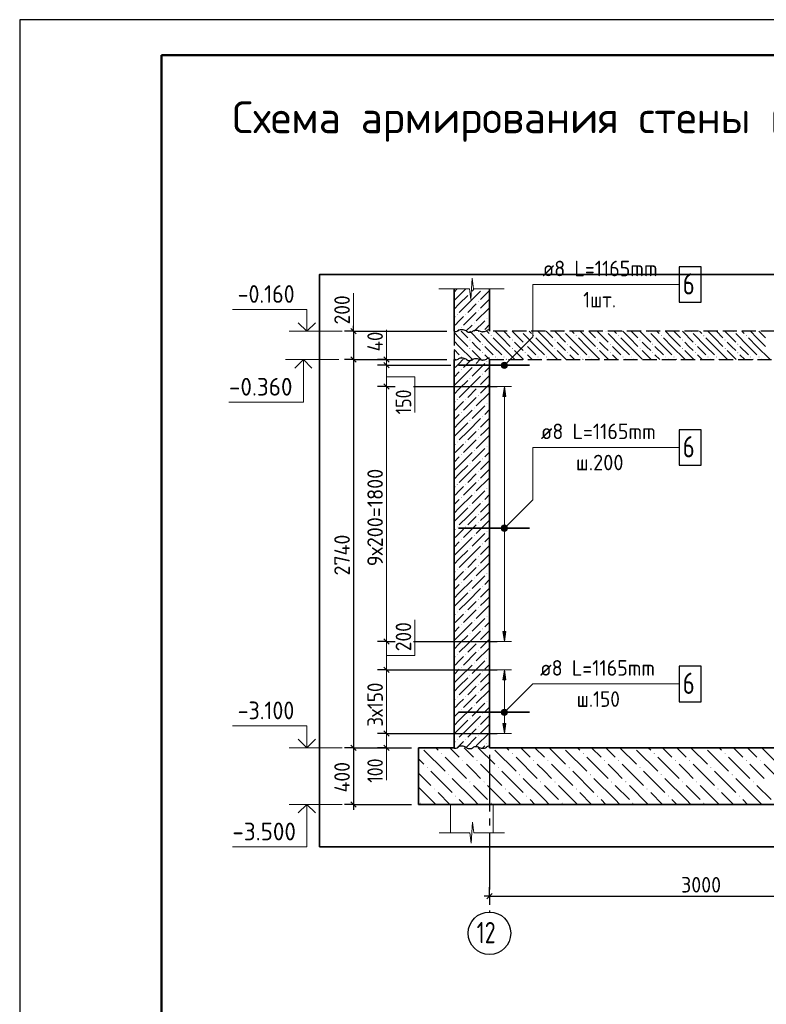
# Model space of a CAD drawing. Header units: millimetres. Extents: x 0 to 42000, y 0 to 29700.
# Tile 2 of 9: x 0 to 10533, y 15797 to 29700. Entities that reach past the tile are written whole.
import ezdxf

# ---------------------------------------------------------------- set-up
doc = ezdxf.new("R2010")
doc.units = ezdxf.units.MM
doc.linetypes.add('______2', pattern=[270, 200, -70])
doc.linetypes.add('______5', pattern=[1100, 800, -100, 100, -100])
for name, color, linetype, lineweight in [('Standard', 7, 'Continuous', 25), ('Высотные отметки', 7, 'Continuous', 25), ('ЖБ Перекрытие верхний уровень', 7, '______2', 25), ('ЖБ Пилон', 7, 'Continuous', 35), ('ЖБ Плита Фундамента верхний уровень', 7, 'Continuous', 35), ('ЖБ Стена верхний уровень', 7, 'Continuous', 35), ('Заголовок чертежа', 7, 'Continuous', 25), ('Позиционная метка линия выноска', 7, 'Continuous', 13), ('Примечания', 7, 'Continuous', 13), ('Стена обрамление П-обр.', 7, 'Continuous', 35)]:
    doc.layers.add(name, color=color, linetype=linetype, lineweight=lineweight)
doc.layers.add('Оси', color=7, linetype='______5')
doc.layers.add('Размерная выноска', color=7, linetype='Continuous')
doc.styles.add('ISOCPEUR', font='txt')

msp = doc.modelspace()

# ---------------------------------------------------------------- hatches: boundary and pattern name
at = {"layer": 'ЖБ Перекрытие верхний уровень', "linetype": 'Continuous', "lineweight": 18, "transparency": 33554687}
for points in [[(6345, 25177), (6352, 25184), (6358, 25177), (6352, 25171)], [(6465, 25297), (6468, 25300), (6475, 25300), (6478, 25297), (6472, 25291)], [(6645, 25237), (6652, 25244), (6658, 25237), (6652, 25231)], [(6945, 25177), (6952, 25184), (6958, 25177), (6952, 25171)], [(7065, 25297), (7068, 25300), (7075, 25300), (7078, 25297), (7072, 25291)], [(7245, 25237), (7252, 25244), (7258, 25237), (7252, 25231)], [(7545, 25177), (7552, 25184), (7558, 25177), (7552, 25171)], [(7665, 25297), (7668, 25300), (7675, 25300), (7678, 25297), (7672, 25291)], [(7845, 25237), (7852, 25244), (7858, 25237), (7852, 25231)], [(8145, 25177), (8152, 25184), (8158, 25177), (8152, 25171)], [(8265, 25297), (8268, 25300), (8275, 25300), (8278, 25297), (8272, 25291)], [(8445, 25237), (8452, 25244), (8458, 25237), (8452, 25231)], [(8745, 25177), (8752, 25184), (8758, 25177), (8752, 25171)], [(8865, 25297), (8868, 25300), (8875, 25300), (8878, 25297), (8872, 25291)], [(9045, 25237), (9052, 25244), (9058, 25237), (9052, 25231)], [(9345, 25177), (9352, 25184), (9358, 25177), (9352, 25171)], [(9465, 25297), (9468, 25300), (9475, 25300), (9478, 25297), (9472, 25291)], [(9645, 25237), (9652, 25244), (9658, 25237), (9652, 25231)], [(9945, 25177), (9952, 25184), (9958, 25177), (9952, 25171)], [(10065, 25297), (10068, 25300), (10075, 25300), (10078, 25297), (10072, 25291)], [(10245, 25237), (10252, 25244), (10258, 25237), (10252, 25231)], [(6345, 25057), (6352, 25064), (6358, 25057), (6352, 25051)], [(6525, 25117), (6532, 25124), (6538, 25117), (6532, 25111)], [(6945, 25057), (6952, 25064), (6958, 25057), (6952, 25051)], [(7125, 25117), (7132, 25124), (7138, 25117), (7132, 25111)], [(7545, 25057), (7552, 25064), (7558, 25057), (7552, 25051)], [(7725, 25117), (7732, 25124), (7738, 25117), (7732, 25111)], [(8145, 25057), (8152, 25064), (8158, 25057), (8152, 25051)], [(8325, 25117), (8332, 25124), (8338, 25117), (8332, 25111)], [(8745, 25057), (8752, 25064), (8758, 25057), (8752, 25051)], [(8925, 25117), (8932, 25124), (8938, 25117), (8932, 25111)], [(9345, 25057), (9352, 25064), (9358, 25057), (9352, 25051)], [(9525, 25117), (9532, 25124), (9538, 25117), (9532, 25111)], [(9945, 25057), (9952, 25064), (9958, 25057), (9952, 25051)], [(10125, 25117), (10132, 25124), (10138, 25117), (10132, 25111)], [(6225, 24937), (6232, 24944), (6238, 24937), (6232, 24931)], [(6525, 24997), (6532, 25004), (6538, 24997), (6532, 24991)], [(6705, 24937), (6712, 24944), (6718, 24937), (6712, 24931)], [(6825, 24937), (6832, 24944), (6838, 24937), (6832, 24931)], [(7125, 24997), (7132, 25004), (7138, 24997), (7132, 24991)], [(7305, 24937), (7312, 24944), (7318, 24937), (7312, 24931)], [(7425, 24937), (7432, 24944), (7438, 24937), (7432, 24931)], [(7725, 24997), (7732, 25004), (7738, 24997), (7732, 24991)], [(7905, 24937), (7912, 24944), (7918, 24937), (7912, 24931)], [(8025, 24937), (8032, 24944), (8038, 24937), (8032, 24931)], [(8325, 24997), (8332, 25004), (8338, 24997), (8332, 24991)], [(8505, 24937), (8512, 24944), (8518, 24937), (8512, 24931)], [(8625, 24937), (8632, 24944), (8638, 24937), (8632, 24931)], [(8925, 24997), (8932, 25004), (8938, 24997), (8932, 24991)], [(9105, 24937), (9112, 24944), (9118, 24937), (9112, 24931)], [(9225, 24937), (9232, 24944), (9238, 24937), (9232, 24931)], [(9525, 24997), (9532, 25004), (9538, 24997), (9532, 24991)], [(9705, 24937), (9712, 24944), (9718, 24937), (9712, 24931)], [(9825, 24937), (9832, 24944), (9838, 24937), (9832, 24931)], [(10125, 24997), (10132, 25004), (10138, 24997), (10132, 24991)], [(10305, 24937), (10312, 24944), (10318, 24937), (10312, 24931)], [(10425, 24937), (10432, 24944), (10438, 24937), (10432, 24931)]]:
    msp.add_hatch(color=7, dxfattribs=at).paths.add_polyline_path(points, flags=16)
at = {"layer": 'ЖБ Пилон', "linetype": 'Continuous', "lineweight": 18, "transparency": 33554687}
for points in [[(6527, 25897), (6529, 25900), (6534, 25900), (6537, 25897), (6532, 25892)], [(6347, 25837), (6352, 25842), (6357, 25837), (6352, 25832)], [(6467, 25717), (6472, 25722), (6477, 25717), (6472, 25712)], [(6467, 25597), (6472, 25602), (6477, 25597), (6472, 25592)], [(6167, 25537), (6172, 25542), (6177, 25537), (6172, 25532)], [(6287, 25537), (6292, 25542), (6297, 25537), (6292, 25532)], [(6587, 25477), (6592, 25482), (6597, 25477), (6592, 25472)], [(6227, 25357), (6232, 25362), (6237, 25357), (6232, 25352)], [(6407, 25417), (6412, 25422), (6417, 25417), (6412, 25412)], [(6529, 25300), (6532, 25302), (6534, 25300)]]:
    msp.add_hatch(color=7, dxfattribs=at).paths.add_polyline_path(points, flags=16)
at = {"layer": 'ЖБ Плита Фундамента верхний уровень', "linetype": 'Continuous', "lineweight": 18, "transparency": 33554687}
for points in [[(5945, 19337), (5952, 19344), (5958, 19337), (5952, 19331)], [(6945, 19337), (6952, 19344), (6958, 19337), (6952, 19331)], [(7945, 19337), (7952, 19344), (7958, 19337), (7952, 19331)], [(8945, 19337), (8952, 19344), (8958, 19337), (8952, 19331)], [(9945, 19337), (9952, 19344), (9958, 19337), (9952, 19331)], [(6245, 19237), (6252, 19244), (6258, 19237), (6252, 19231)], [(6445, 19237), (6452, 19244), (6458, 19237), (6452, 19231)], [(7245, 19237), (7252, 19244), (7258, 19237), (7252, 19231)], [(7445, 19237), (7452, 19244), (7458, 19237), (7452, 19231)], [(8245, 19237), (8252, 19244), (8258, 19237), (8252, 19231)], [(8445, 19237), (8452, 19244), (8458, 19237), (8452, 19231)], [(9245, 19237), (9252, 19244), (9258, 19237), (9252, 19231)], [(9445, 19237), (9452, 19244), (9458, 19237), (9452, 19231)], [(10245, 19237), (10252, 19244), (10258, 19237), (10252, 19231)], [(10445, 19237), (10452, 19244), (10458, 19237), (10452, 19231)], [(5745, 19137), (5752, 19144), (5758, 19137), (5752, 19131)], [(6745, 19137), (6752, 19144), (6758, 19137), (6752, 19131)], [(7745, 19137), (7752, 19144), (7758, 19137), (7752, 19131)], [(8745, 19137), (8752, 19144), (8758, 19137), (8752, 19131)], [(9745, 19137), (9752, 19144), (9758, 19137), (9752, 19131)], [(6045, 19037), (6052, 19044), (6058, 19037), (6052, 19031)], [(6345, 18937), (6352, 18944), (6358, 18937), (6352, 18931)], [(6545, 18937), (6552, 18944), (6558, 18937), (6552, 18931)], [(7045, 19037), (7052, 19044), (7058, 19037), (7052, 19031)], [(7345, 18937), (7352, 18944), (7358, 18937), (7352, 18931)], [(7545, 18937), (7552, 18944), (7558, 18937), (7552, 18931)], [(8045, 19037), (8052, 19044), (8058, 19037), (8052, 19031)], [(8345, 18937), (8352, 18944), (8358, 18937), (8352, 18931)], [(8545, 18937), (8552, 18944), (8558, 18937), (8552, 18931)], [(9045, 19037), (9052, 19044), (9058, 19037), (9052, 19031)], [(9345, 18937), (9352, 18944), (9358, 18937), (9352, 18931)], [(9545, 18937), (9552, 18944), (9558, 18937), (9552, 18931)], [(10045, 19037), (10052, 19044), (10058, 19037), (10052, 19031)], [(10345, 18937), (10352, 18944), (10358, 18937), (10352, 18931)], [(5845, 18837), (5852, 18844), (5858, 18837), (5852, 18831)], [(6845, 18837), (6852, 18844), (6858, 18837), (6852, 18831)], [(7845, 18837), (7852, 18844), (7858, 18837), (7852, 18831)], [(8845, 18837), (8852, 18844), (8858, 18837), (8852, 18831)], [(9845, 18837), (9852, 18844), (9858, 18837), (9852, 18831)], [(5645, 18637), (5652, 18644), (5658, 18637), (5652, 18631)], [(6145, 18737), (6152, 18744), (6158, 18737), (6152, 18731)], [(6645, 18637), (6652, 18644), (6658, 18637), (6652, 18631)], [(7145, 18737), (7152, 18744), (7158, 18737), (7152, 18731)], [(7645, 18637), (7652, 18644), (7658, 18637), (7652, 18631)], [(8145, 18737), (8152, 18744), (8158, 18737), (8152, 18731)], [(8645, 18637), (8652, 18644), (8658, 18637), (8652, 18631)], [(9145, 18737), (9152, 18744), (9158, 18737), (9152, 18731)], [(9645, 18637), (9652, 18644), (9658, 18637), (9652, 18631)], [(10145, 18737), (10152, 18744), (10158, 18737), (10152, 18731)]]:
    msp.add_hatch(color=7, dxfattribs=at).paths.add_polyline_path(points, flags=16)
at = {"layer": 'ЖБ Стена верхний уровень', "linetype": 'Continuous', "lineweight": 18, "transparency": 33554687}
for points in [[(6227, 24757), (6232, 24762), (6237, 24757), (6232, 24752)], [(6407, 24817), (6412, 24822), (6417, 24817), (6412, 24812)], [(6587, 24877), (6592, 24882), (6597, 24877), (6592, 24872)], [(6347, 24637), (6352, 24642), (6357, 24637), (6352, 24632)], [(6527, 24697), (6532, 24702), (6537, 24697), (6532, 24692)], [(6467, 24517), (6472, 24522), (6477, 24517), (6472, 24512)], [(6167, 24337), (6172, 24342), (6177, 24337), (6172, 24332)], [(6287, 24337), (6292, 24342), (6297, 24337), (6292, 24332)], [(6467, 24397), (6472, 24402), (6477, 24397), (6472, 24392)], [(6407, 24217), (6412, 24222), (6417, 24217), (6412, 24212)], [(6587, 24277), (6592, 24282), (6597, 24277), (6592, 24272)], [(6227, 24157), (6232, 24162), (6237, 24157), (6232, 24152)], [(6527, 24097), (6532, 24102), (6537, 24097), (6532, 24092)], [(6347, 24037), (6352, 24042), (6357, 24037), (6352, 24032)], [(6467, 23917), (6472, 23922), (6477, 23917), (6472, 23912)], [(6467, 23797), (6472, 23802), (6477, 23797), (6472, 23792)], [(6167, 23737), (6172, 23742), (6177, 23737), (6172, 23732)], [(6287, 23737), (6292, 23742), (6297, 23737), (6292, 23732)], [(6587, 23677), (6592, 23682), (6597, 23677), (6592, 23672)], [(6227, 23557), (6232, 23562), (6237, 23557), (6232, 23552)], [(6407, 23617), (6412, 23622), (6417, 23617), (6412, 23612)], [(6527, 23497), (6532, 23502), (6537, 23497), (6532, 23492)], [(6347, 23437), (6352, 23442), (6357, 23437), (6352, 23432)], [(6467, 23317), (6472, 23322), (6477, 23317), (6472, 23312)], [(6167, 23137), (6172, 23142), (6177, 23137), (6172, 23132)], [(6287, 23137), (6292, 23142), (6297, 23137), (6292, 23132)], [(6467, 23197), (6472, 23202), (6477, 23197), (6472, 23192)], [(6587, 23077), (6592, 23082), (6597, 23077), (6592, 23072)], [(6227, 22957), (6232, 22962), (6237, 22957), (6232, 22952)], [(6407, 23017), (6412, 23022), (6417, 23017), (6412, 23012)], [(6347, 22837), (6352, 22842), (6357, 22837), (6352, 22832)], [(6527, 22897), (6532, 22902), (6537, 22897), (6532, 22892)], [(6467, 22717), (6472, 22722), (6477, 22717), (6472, 22712)], [(6167, 22537), (6172, 22542), (6177, 22537), (6172, 22532)], [(6287, 22537), (6292, 22542), (6297, 22537), (6292, 22532)], [(6467, 22597), (6472, 22602), (6477, 22597), (6472, 22592)], [(6407, 22417), (6412, 22422), (6417, 22417), (6412, 22412)], [(6587, 22477), (6592, 22482), (6597, 22477), (6592, 22472)], [(6227, 22357), (6232, 22362), (6237, 22357), (6232, 22352)], [(6527, 22297), (6532, 22302), (6537, 22297), (6532, 22292)], [(6347, 22237), (6352, 22242), (6357, 22237), (6352, 22232)], [(6467, 22117), (6472, 22122), (6477, 22117), (6472, 22112)], [(6467, 21997), (6472, 22002), (6477, 21997), (6472, 21992)], [(6167, 21937), (6172, 21942), (6177, 21937), (6172, 21932)], [(6287, 21937), (6292, 21942), (6297, 21937), (6292, 21932)], [(6587, 21877), (6592, 21882), (6597, 21877), (6592, 21872)], [(6227, 21757), (6232, 21762), (6237, 21757), (6232, 21752)], [(6407, 21817), (6412, 21822), (6417, 21817), (6412, 21812)], [(6527, 21697), (6532, 21702), (6537, 21697), (6532, 21692)], [(6347, 21637), (6352, 21642), (6357, 21637), (6352, 21632)], [(6467, 21517), (6472, 21522), (6477, 21517), (6472, 21512)], [(6167, 21337), (6172, 21342), (6177, 21337), (6172, 21332)], [(6287, 21337), (6292, 21342), (6297, 21337), (6292, 21332)], [(6467, 21397), (6472, 21402), (6477, 21397), (6472, 21392)], [(6587, 21277), (6592, 21282), (6597, 21277), (6592, 21272)], [(6227, 21157), (6232, 21162), (6237, 21157), (6232, 21152)], [(6407, 21217), (6412, 21222), (6417, 21217), (6412, 21212)], [(6347, 21037), (6352, 21042), (6357, 21037), (6352, 21032)], [(6527, 21097), (6532, 21102), (6537, 21097), (6532, 21092)], [(6467, 20917), (6472, 20922), (6477, 20917), (6472, 20912)], [(6167, 20737), (6172, 20742), (6177, 20737), (6172, 20732)], [(6287, 20737), (6292, 20742), (6297, 20737), (6292, 20732)], [(6467, 20797), (6472, 20802), (6477, 20797), (6472, 20792)], [(6407, 20617), (6412, 20622), (6417, 20617), (6412, 20612)], [(6587, 20677), (6592, 20682), (6597, 20677), (6592, 20672)], [(6227, 20557), (6232, 20562), (6237, 20557), (6232, 20552)], [(6347, 20437), (6352, 20442), (6357, 20437), (6352, 20432)], [(6527, 20497), (6532, 20502), (6537, 20497), (6532, 20492)], [(6467, 20317), (6472, 20322), (6477, 20317), (6472, 20312)], [(6467, 20197), (6472, 20202), (6477, 20197), (6472, 20192)], [(6167, 20137), (6172, 20142), (6177, 20137), (6172, 20132)], [(6287, 20137), (6292, 20142), (6297, 20137), (6292, 20132)], [(6407, 20017), (6412, 20022), (6417, 20017), (6412, 20012)], [(6587, 20077), (6592, 20082), (6597, 20077), (6592, 20072)], [(6227, 19957), (6232, 19962), (6237, 19957), (6232, 19952)], [(6527, 19897), (6532, 19902), (6537, 19897), (6532, 19892)], [(6347, 19837), (6352, 19842), (6357, 19837), (6352, 19832)], [(6467, 19717), (6472, 19722), (6477, 19717), (6472, 19712)], [(6167, 19537), (6172, 19542), (6177, 19537), (6172, 19532)], [(6287, 19537), (6292, 19542), (6297, 19537), (6292, 19532)], [(6467, 19597), (6472, 19602), (6477, 19597), (6472, 19592)], [(6587, 19477), (6592, 19482), (6597, 19477), (6592, 19472)], [(6409, 19420), (6412, 19422), (6414, 19420)]]:
    msp.add_hatch(color=7, dxfattribs=at).paths.add_polyline_path(points, flags=16)
at = {"layer": 'Позиционная метка линия выноска', "linetype": 'Continuous', "lineweight": 13, "transparency": 33554687}
for points in [[(6870, 24788), (6806, 24852), (6795, 24831)], [(6870, 24788), (6795, 24831), (6850, 24777)], [(6850, 24777), (6795, 24831), (6795, 24809)], [(6850, 24777), (6795, 24809), (6827, 24777)], [(6827, 24777), (6795, 24809), (6806, 24788)], [(6882, 24809), (6827, 24863), (6806, 24852)], [(6882, 24809), (6806, 24852), (6870, 24788)], [(6882, 24831), (6850, 24863), (6827, 24863)], [(6882, 24831), (6827, 24863), (6882, 24809)], [(6850, 24863), (6882, 24831), (6870, 24852)], [(6870, 22488), (6806, 22552), (6795, 22531)], [(6870, 22488), (6795, 22531), (6850, 22477)], [(6850, 22477), (6795, 22531), (6795, 22509)], [(6882, 22509), (6827, 22563), (6806, 22552)], [(6882, 22509), (6806, 22552), (6870, 22488)], [(6882, 22531), (6850, 22563), (6827, 22563)], [(6882, 22531), (6827, 22563), (6882, 22509)], [(6850, 22563), (6882, 22531), (6870, 22552)], [(6850, 22477), (6795, 22509), (6827, 22477)], [(6827, 22477), (6795, 22509), (6806, 22488)], [(6870, 19888), (6806, 19952), (6795, 19931)], [(6870, 19888), (6795, 19931), (6850, 19877)], [(6850, 19877), (6795, 19931), (6795, 19909)], [(6850, 19877), (6795, 19909), (6827, 19877)], [(6827, 19877), (6795, 19909), (6806, 19888)], [(6882, 19909), (6827, 19963), (6806, 19952)], [(6882, 19909), (6806, 19952), (6870, 19888)], [(6882, 19931), (6850, 19963), (6827, 19963)], [(6882, 19931), (6827, 19963), (6882, 19909)], [(6850, 19963), (6882, 19931), (6870, 19952)]]:
    msp.add_hatch(color=7, dxfattribs=at).paths.add_polyline_path(points)
at = {"layer": 'Стена обрамление П-обр.', "linetype": 'Continuous', "lineweight": 13, "transparency": 33554687}
for points in [[(6858, 24380), (6838, 24520), (6818, 24380)], [(6858, 20380), (6838, 20520), (6818, 20380)]]:
    msp.add_hatch(color=7, dxfattribs=at).paths.add_polyline_path(points)
for points in [[(6858, 21060), (6838, 20920), (6818, 21060)], [(6858, 19760), (6838, 19620), (6818, 19760)]]:
    msp.add_hatch(color=7, dxfattribs=at).paths.add_polyline_path(points, flags=16)

# ---------------------------------------------------------------- linework, layer by layer
at = {"layer": 'Standard', "color": 7, "linetype": 'Continuous', "lineweight": 25, "transparency": 33554687}
for p, q in [((2000, 29200), (2000, 1058)), ((4670, 25338), (4745, 25263)), ((4670, 24938), (4745, 24863)), ((5137, 24938), (5212, 24863)), ((5137, 24858), (5212, 24782)), ((5137, 24558), (5212, 24482)), ((5137, 20958), (5212, 20882)), ((5137, 20558), (5212, 20482)), ((5137, 19658), (5212, 19582)), ((4670, 19458), (4745, 19382)), ((5137, 19458), (5212, 19382)), ((4670, 18658), (4745, 18582)), ((6591, 17287), (6666, 17362))]:
    msp.add_line(p, q, dxfattribs=at)
at = {"layer": 'Standard', "color": 7, "linetype": 'Continuous', "lineweight": 13, "transparency": 33554687}
for p, q in [((6366, 25750), (6385, 26050)), ((6385, 26050), (6403, 25900)), ((5915, 25900), (6348, 25900)), ((6348, 25900), (6366, 25750)), ((6403, 25900), (6835, 25900)), ((6835, 25900), (6835, 25900)), ((5174, 24900), (5174, 24975)), ((5174, 24820), (5174, 24520)), ((5174, 20920), (5174, 20520)), ((5174, 20520), (5174, 19620)), ((5174, 19620), (5174, 19420)), ((5174, 19420), (5174, 19345)), ((6371, 18070), (6389, 18370)), ((6389, 18370), (6407, 18220)), ((5920, 18220), (6352, 18220)), ((6352, 18220), (6371, 18070)), ((6407, 18220), (6840, 18220)), ((6840, 18220), (6840, 18220))]:
    msp.add_line(p, q, dxfattribs=at)
at = {"layer": 'Standard', "color": 7, "linetype": 'Continuous', "lineweight": -3, "transparency": 33554687}
for p, q in [((4708, 25300), (4708, 25375)), ((4708, 25300), (4583, 25300)), ((4708, 25300), (4833, 25300)), ((4708, 25300), (6028, 25300)), ((4708, 24900), (4583, 24900)), ((4708, 24900), (4833, 24900)), ((4708, 24900), (6028, 24900)), ((4708, 24900), (4708, 19420)), ((5174, 24900), (5049, 24900)), ((5174, 24900), (5299, 24900)), ((5174, 24820), (5049, 24820)), ((5174, 24820), (5299, 24820)), ((5174, 24520), (5049, 24520)), ((5174, 24520), (5299, 24520)), ((5557, 24520), (6738, 24520)), ((5174, 20920), (5049, 20920)), ((5174, 20920), (5299, 20920)), ((5174, 20920), (5271, 20920)), ((5557, 20920), (6738, 20920)), ((5174, 20520), (5049, 20520)), ((5174, 20520), (5299, 20520)), ((5174, 20520), (6738, 20520)), ((5174, 19620), (5049, 19620)), ((5174, 19620), (5299, 19620)), ((5174, 19620), (6738, 19620)), ((4708, 19420), (4583, 19420)), ((4708, 19420), (4833, 19420)), ((4708, 19420), (5528, 19420)), ((4708, 19420), (4708, 18620)), ((5174, 19420), (5049, 19420)), ((5174, 19420), (5299, 19420)), ((5174, 19420), (5528, 19420)), ((4708, 18620), (4583, 18620)), ((4708, 18620), (4833, 18620)), ((4708, 18620), (5528, 18620)), ((4708, 18620), (4708, 18545)), ((6628, 17325), (6628, 17450)), ((6628, 17325), (6553, 17325)), ((6628, 17325), (6628, 17200)), ((6628, 17325), (6628, 17200)), ((6628, 17325), (12628, 17325))]:
    msp.add_line(p, q, dxfattribs=at)
at = {"layer": 'Standard', "color": 7, "linetype": 'Continuous', "lineweight": 18, "transparency": 33554687}
for p, q in [((6078, 18620), (6078, 18220)), ((6678, 18220), (6678, 18620))]:
    msp.add_line(p, q, dxfattribs=at)
at = {"layer": 'Standard', "color": 7, "linetype": 'Continuous', "lineweight": 25, "transparency": 33554687}
msp.add_lwpolyline([(0, 0), (42000, 0), (42000, 29700), (0, 29700), (0, 0)], close=True, dxfattribs=at)
at = {"layer": 'Standard', "color": 7, "linetype": 'Continuous', "lineweight": 50, "transparency": 33554687}
msp.add_lwpolyline([(2000, 29200), (41500, 29200), (41500, 500), (2000, 500), (2000, 29200)], close=True, dxfattribs=at)
at = {"layer": 'Standard', "color": 7, "linetype": 'Continuous', "lineweight": 13, "transparency": 33554687}
for points in [[(41500, 29200), (2000, 29200), (2000, 6000), (41500, 6000), (41500, 29200)], [(5174, 24900), (5174, 24821), (5174, 24821), (5174, 24820)], [(5174, 24520), (5174, 24495), (5174, 24495), (5174, 20920)]]:
    msp.add_lwpolyline(points, dxfattribs=at)
at = {"layer": 'Standard', "color": 254, "linetype": 'Continuous', "lineweight": 35, "true_color": 0xc4c4ff, "transparency": 33554687}
msp.add_lwpolyline([(4228, 18020), (29168, 18020), (29168, 26100), (4228, 26100), (4228, 18020)], dxfattribs=at)
at = {"layer": 'Standard', "color": 7, "linetype": 'Continuous', "lineweight": -3, "transparency": 33554687}
for points in [[(4708, 25300), (4708, 25292), (4708, 25292), (4708, 24900)], [(5174, 24900), (5195, 24900), (5195, 24900), (6028, 24900)], [(5174, 24820), (5231, 24820), (5231, 24820), (6084, 24820)], [(5174, 24520), (5201, 24520), (5201, 24520), (5271, 24520)]]:
    msp.add_lwpolyline(points, dxfattribs=at)
at = {"layer": 'Высотные отметки', "color": 7, "linetype": 'Continuous', "lineweight": 35, "transparency": 33554687}
for p, q in [((4050, 25300), (3929, 25421)), ((4050, 25300), (3929, 25421)), ((4050, 25300), (4171, 25421)), ((4050, 25300), (4171, 25421)), ((4002, 24900), (3881, 24779)), ((4002, 24900), (3881, 24779)), ((4002, 24900), (4123, 24779)), ((4002, 24900), (4123, 24779)), ((4050, 19420), (3929, 19541)), ((4050, 19420), (3929, 19541)), ((4050, 19420), (4171, 19541)), ((4050, 19420), (4171, 19541)), ((4050, 18620), (3929, 18499)), ((4050, 18620), (3929, 18499)), ((4050, 18620), (4171, 18499)), ((4050, 18620), (4171, 18499))]:
    msp.add_line(p, q, dxfattribs=at)
at = {"layer": 'Высотные отметки', "color": 7, "linetype": 'Continuous', "lineweight": 13, "transparency": 33554687}
for p, q in [((4550, 25300), (3800, 25300)), ((4550, 25300), (3800, 25300)), ((4502, 24900), (3752, 24900)), ((4502, 24900), (3752, 24900)), ((4550, 19420), (3800, 19420)), ((4550, 19420), (3800, 19420)), ((4550, 18620), (3800, 18620)), ((4550, 18620), (3800, 18620))]:
    msp.add_line(p, q, dxfattribs=at)
for points in [[(4050, 25300), (4050, 25610), (3000, 25610)], [(4050, 25300), (4050, 25610), (3000, 25610)], [(4002, 24900), (4002, 24300), (2952, 24300)], [(4002, 24900), (4002, 24300), (2952, 24300)], [(4050, 19420), (4050, 19730), (3000, 19730)], [(4050, 19420), (4050, 19730), (3000, 19730)], [(4050, 18620), (4050, 18020), (3000, 18020)], [(4050, 18620), (4050, 18020), (3000, 18020)]]:
    msp.add_lwpolyline(points, dxfattribs=at)
at = {"layer": 'ЖБ Перекрытие верхний уровень', "color": 7, "linetype": '______2', "lineweight": 25, "transparency": 33554687}
for p, q in [((6128, 25300), (6128, 24900)), ((27668, 25300), (6628, 25300)), ((6628, 24900), (27668, 24900))]:
    msp.add_line(p, q, dxfattribs=at)
at = {"layer": 'ЖБ Перекрытие верхний уровень', "color": 9, "linetype": 'Continuous', "lineweight": 18, "true_color": 0xc7c7c7, "transparency": 33554687}
for p, q in [((6202, 25207), (6128, 25281)), ((6202, 25207), (6322, 25087)), ((6229, 25300), (6322, 25207)), ((6349, 25300), (6502, 25147)), ((6682, 25087), (6502, 25267)), ((6589, 25300), (6622, 25267)), ((6682, 25207), (6802, 25087)), ((6802, 25207), (6709, 25300)), ((6802, 25207), (6922, 25087)), ((6829, 25300), (6922, 25207)), ((6949, 25300), (7102, 25147)), ((7282, 25087), (7102, 25267)), ((7189, 25300), (7222, 25267)), ((7282, 25207), (7402, 25087)), ((7402, 25207), (7309, 25300)), ((7402, 25207), (7522, 25087)), ((7429, 25300), (7522, 25207)), ((7549, 25300), (7702, 25147)), ((7882, 25087), (7702, 25267)), ((7789, 25300), (7822, 25267)), ((7882, 25207), (8002, 25087)), ((8002, 25207), (7909, 25300)), ((8002, 25207), (8122, 25087)), ((8029, 25300), (8122, 25207)), ((8149, 25300), (8302, 25147)), ((8482, 25087), (8302, 25267)), ((8389, 25300), (8422, 25267)), ((8482, 25207), (8602, 25087)), ((8602, 25207), (8509, 25300)), ((8602, 25207), (8722, 25087)), ((8629, 25300), (8722, 25207)), ((8749, 25300), (8902, 25147)), ((9082, 25087), (8902, 25267)), ((8989, 25300), (9022, 25267)), ((9082, 25207), (9202, 25087)), ((9202, 25207), (9109, 25300)), ((9202, 25207), (9322, 25087)), ((9229, 25300), (9322, 25207)), ((9349, 25300), (9502, 25147)), ((9682, 25087), (9502, 25267)), ((9589, 25300), (9622, 25267)), ((9682, 25207), (9802, 25087)), ((9802, 25207), (9709, 25300)), ((9802, 25207), (9922, 25087)), ((9829, 25300), (9922, 25207)), ((9949, 25300), (10102, 25147)), ((10282, 25087), (10102, 25267)), ((10189, 25300), (10222, 25267)), ((10282, 25207), (10402, 25087)), ((10402, 25207), (10309, 25300)), ((10402, 25207), (10522, 25087)), ((10429, 25300), (10522, 25207)), ((6128, 25161), (6202, 25087)), ((6128, 25041), (6202, 24967)), ((6202, 25087), (6382, 24907)), ((6442, 25087), (6382, 25147)), ((6382, 25027), (6509, 24900)), ((6502, 25027), (6442, 25087)), ((6562, 25087), (6682, 24967)), ((6682, 25087), (6802, 24967)), ((6802, 25087), (6982, 24907)), ((7042, 25087), (6982, 25147)), ((6982, 25027), (7109, 24900)), ((7102, 25027), (7042, 25087)), ((7162, 25087), (7282, 24967)), ((7282, 25087), (7402, 24967)), ((7402, 25087), (7582, 24907)), ((7642, 25087), (7582, 25147)), ((7582, 25027), (7709, 24900)), ((7702, 25027), (7642, 25087)), ((7762, 25087), (7882, 24967)), ((7882, 25087), (8002, 24967)), ((8002, 25087), (8182, 24907)), ((8242, 25087), (8182, 25147)), ((8182, 25027), (8309, 24900)), ((8302, 25027), (8242, 25087)), ((8362, 25087), (8482, 24967)), ((8482, 25087), (8602, 24967)), ((8602, 25087), (8782, 24907)), ((8842, 25087), (8782, 25147)), ((8782, 25027), (8909, 24900)), ((8902, 25027), (8842, 25087)), ((8962, 25087), (9082, 24967)), ((9082, 25087), (9202, 24967)), ((9202, 25087), (9382, 24907)), ((9442, 25087), (9382, 25147)), ((9382, 25027), (9509, 24900)), ((9502, 25027), (9442, 25087)), ((9562, 25087), (9682, 24967)), ((9682, 25087), (9802, 24967)), ((9802, 25087), (9982, 24907)), ((10042, 25087), (9982, 25147)), ((9982, 25027), (10109, 24900)), ((10102, 25027), (10042, 25087)), ((10162, 25087), (10282, 24967)), ((10282, 25087), (10402, 24967)), ((10402, 25087), (10582, 24907)), ((6149, 24900), (6142, 24907)), ((6262, 24907), (6269, 24900)), ((6562, 24967), (6629, 24900)), ((6749, 24900), (6742, 24907)), ((6862, 24907), (6869, 24900)), ((7162, 24967), (7229, 24900)), ((7349, 24900), (7342, 24907)), ((7462, 24907), (7469, 24900)), ((7762, 24967), (7829, 24900)), ((7949, 24900), (7942, 24907)), ((8062, 24907), (8069, 24900)), ((8362, 24967), (8429, 24900)), ((8549, 24900), (8542, 24907)), ((8662, 24907), (8669, 24900)), ((8962, 24967), (9029, 24900)), ((9149, 24900), (9142, 24907)), ((9262, 24907), (9269, 24900)), ((9562, 24967), (9629, 24900)), ((9749, 24900), (9742, 24907)), ((9862, 24907), (9869, 24900)), ((10162, 24967), (10229, 24900)), ((10349, 24900), (10342, 24907)), ((10462, 24907), (10469, 24900))]:
    msp.add_line(p, q, dxfattribs=at)
at = {"layer": 'ЖБ Пилон', "color": 251, "linetype": 'Continuous', "lineweight": 18, "true_color": 0x494949, "transparency": 33554687}
for p, q in [((6174, 25900), (6128, 25854)), ((6202, 25807), (6294, 25900)), ((6322, 25687), (6502, 25867)), ((6414, 25900), (6382, 25867)), ((6628, 25874), (6502, 25747)), ((6202, 25807), (6128, 25734)), ((6322, 25807), (6202, 25687)), ((6562, 25687), (6622, 25747)), ((6202, 25687), (6128, 25614)), ((6322, 25687), (6202, 25567)), ((6442, 25687), (6322, 25567)), ((6622, 25627), (6442, 25447)), ((6502, 25627), (6562, 25687)), ((6142, 25507), (6128, 25494)), ((6142, 25387), (6202, 25447)), ((6202, 25447), (6262, 25507)), ((6442, 25567), (6262, 25387)), ((6562, 25447), (6414, 25300)), ((6628, 25514), (6622, 25507)), ((6202, 25327), (6174, 25300)), ((6294, 25300), (6382, 25387)), ((6628, 25394), (6562, 25327))]:
    msp.add_line(p, q, dxfattribs=at)
at = {"layer": 'ЖБ Пилон', "color": 7, "linetype": 'Continuous', "lineweight": 35, "transparency": 33554687}
for p, q in [((6128, 25900), (6128, 25300)), ((6628, 25300), (6628, 25900))]:
    msp.add_line(p, q, dxfattribs=at)
at = {"layer": 'ЖБ Плита Фундамента верхний уровень', "color": 7, "linetype": 'Continuous', "lineweight": 35, "transparency": 33554687}
for p, q in [((5628, 19420), (5628, 18620)), ((6128, 19420), (5628, 19420)), ((27668, 19420), (6628, 19420)), ((5628, 18620), (28968, 18620))]:
    msp.add_line(p, q, dxfattribs=at)
at = {"layer": 'ЖБ Плита Фундамента верхний уровень', "color": 252, "linetype": 'Continuous', "lineweight": 18, "true_color": 0x8f8f8f, "transparency": 33554687}
for p, q in [((5702, 19387), (6002, 19087)), ((5902, 19387), (5869, 19420)), ((6069, 19420), (6202, 19287)), ((6269, 19420), (6402, 19287)), ((6469, 19420), (6702, 19187)), ((6702, 19387), (7002, 19087)), ((6902, 19387), (6869, 19420)), ((7069, 19420), (7202, 19287)), ((7269, 19420), (7402, 19287)), ((7469, 19420), (7702, 19187)), ((7702, 19387), (8002, 19087)), ((7902, 19387), (7869, 19420)), ((8069, 19420), (8202, 19287)), ((8269, 19420), (8402, 19287)), ((8469, 19420), (8702, 19187)), ((8702, 19387), (9002, 19087)), ((8902, 19387), (8869, 19420)), ((9069, 19420), (9202, 19287)), ((9269, 19420), (9402, 19287)), ((9469, 19420), (9702, 19187)), ((9702, 19387), (10002, 19087)), ((9902, 19387), (9869, 19420)), ((10069, 19420), (10202, 19287)), ((10269, 19420), (10402, 19287)), ((10469, 19420), (10702, 19187)), ((5628, 19261), (5702, 19187)), ((6002, 19287), (6302, 18987)), ((6402, 19087), (6302, 19187)), ((6502, 19187), (6802, 18887)), ((7002, 19287), (7302, 18987)), ((7402, 19087), (7302, 19187)), ((7502, 19187), (7802, 18887)), ((8002, 19287), (8302, 18987)), ((8402, 19087), (8302, 19187)), ((8502, 19187), (8802, 18887)), ((9002, 19287), (9302, 18987)), ((9402, 19087), (9302, 19187)), ((9502, 19187), (9802, 18887)), ((10002, 19287), (10302, 18987)), ((10402, 19087), (10302, 19187)), ((10502, 19187), (10802, 18887)), ((5628, 19061), (5802, 18887)), ((5802, 19087), (6102, 18787)), ((6502, 18987), (6402, 19087)), ((6802, 19087), (7102, 18787)), ((7502, 18987), (7402, 19087)), ((7802, 19087), (8102, 18787)), ((8502, 18987), (8402, 19087)), ((8802, 19087), (9102, 18787)), ((9502, 18987), (9402, 19087)), ((9802, 19087), (10102, 18787)), ((10502, 18987), (10402, 19087)), ((6402, 18687), (6102, 18987)), ((7402, 18687), (7102, 18987)), ((8402, 18687), (8102, 18987)), ((9402, 18687), (9102, 18987)), ((10402, 18687), (10102, 18987)), ((5628, 18861), (5869, 18620)), ((6069, 18620), (5902, 18787)), ((6402, 18887), (6602, 18687)), ((6602, 18887), (6869, 18620)), ((7069, 18620), (6902, 18787)), ((7402, 18887), (7602, 18687)), ((7602, 18887), (7869, 18620)), ((8069, 18620), (7902, 18787)), ((8402, 18887), (8602, 18687)), ((8602, 18887), (8869, 18620)), ((9069, 18620), (8902, 18787)), ((9402, 18887), (9602, 18687)), ((9602, 18887), (9869, 18620)), ((10069, 18620), (9902, 18787)), ((10402, 18887), (10602, 18687)), ((6202, 18687), (6269, 18620)), ((6402, 18687), (6469, 18620)), ((7202, 18687), (7269, 18620)), ((7402, 18687), (7469, 18620)), ((8202, 18687), (8269, 18620)), ((8402, 18687), (8469, 18620)), ((9202, 18687), (9269, 18620)), ((9402, 18687), (9469, 18620)), ((10202, 18687), (10269, 18620)), ((10402, 18687), (10469, 18620))]:
    msp.add_line(p, q, dxfattribs=at)
at = {"layer": 'ЖБ Стена верхний уровень', "color": 251, "linetype": 'Continuous', "lineweight": 18, "true_color": 0x494949, "transparency": 33554687}
for p, q in [((6134, 24900), (6128, 24894)), ((6202, 24847), (6254, 24900)), ((6374, 24900), (6262, 24787)), ((6494, 24900), (6442, 24847)), ((6142, 24787), (6202, 24847)), ((6202, 24607), (6382, 24787)), ((6562, 24847), (6382, 24667)), ((6628, 24794), (6562, 24727)), ((6202, 24727), (6128, 24654)), ((6322, 24487), (6502, 24667)), ((6628, 24674), (6502, 24547)), ((6202, 24607), (6128, 24534)), ((6202, 24487), (6128, 24414)), ((6322, 24607), (6202, 24487)), ((6322, 24487), (6202, 24367)), ((6442, 24487), (6322, 24367)), ((6502, 24427), (6562, 24487)), ((6562, 24487), (6622, 24547)), ((6442, 24367), (6262, 24187)), ((6622, 24427), (6442, 24247)), ((6142, 24307), (6128, 24294)), ((6142, 24187), (6202, 24247)), ((6202, 24247), (6262, 24307)), ((6562, 24247), (6382, 24067)), ((6628, 24194), (6562, 24127)), ((6628, 24314), (6622, 24307)), ((6202, 24127), (6128, 24054)), ((6202, 24007), (6382, 24187)), ((6322, 23887), (6502, 24067)), ((6628, 24074), (6502, 23947)), ((6202, 24007), (6128, 23934)), ((6322, 24007), (6202, 23887)), ((6562, 23887), (6622, 23947)), ((6202, 23887), (6128, 23814)), ((6322, 23887), (6202, 23767)), ((6442, 23887), (6322, 23767)), ((6622, 23827), (6442, 23647)), ((6502, 23827), (6562, 23887)), ((6142, 23707), (6128, 23694)), ((6142, 23587), (6202, 23647)), ((6202, 23647), (6262, 23707)), ((6442, 23767), (6262, 23587)), ((6562, 23647), (6382, 23467)), ((6628, 23714), (6622, 23707)), ((6202, 23527), (6128, 23454)), ((6202, 23407), (6382, 23587)), ((6628, 23594), (6562, 23527)), ((6202, 23407), (6128, 23334)), ((6322, 23407), (6202, 23287)), ((6322, 23287), (6502, 23467)), ((6628, 23474), (6502, 23347)), ((6202, 23287), (6128, 23214)), ((6322, 23287), (6202, 23167)), ((6442, 23287), (6322, 23167)), ((6622, 23227), (6442, 23047)), ((6502, 23227), (6562, 23287)), ((6562, 23287), (6622, 23347)), ((6142, 23107), (6128, 23094)), ((6202, 23047), (6262, 23107)), ((6442, 23167), (6262, 22987)), ((6628, 23114), (6622, 23107)), ((6142, 22987), (6202, 23047)), ((6202, 22807), (6382, 22987)), ((6562, 23047), (6382, 22867)), ((6628, 22994), (6562, 22927)), ((6202, 22927), (6128, 22854)), ((6202, 22807), (6128, 22734)), ((6322, 22807), (6202, 22687)), ((6322, 22687), (6502, 22867)), ((6628, 22874), (6502, 22747)), ((6202, 22687), (6128, 22614)), ((6322, 22687), (6202, 22567)), ((6442, 22687), (6322, 22567)), ((6502, 22627), (6562, 22687)), ((6562, 22687), (6622, 22747)), ((6442, 22567), (6262, 22387)), ((6622, 22627), (6442, 22447)), ((6142, 22507), (6128, 22494)), ((6142, 22387), (6202, 22447)), ((6202, 22447), (6262, 22507)), ((6202, 22207), (6382, 22387)), ((6562, 22447), (6382, 22267)), ((6628, 22394), (6562, 22327)), ((6628, 22514), (6622, 22507)), ((6202, 22327), (6128, 22254)), ((6322, 22087), (6502, 22267)), ((6628, 22274), (6502, 22147)), ((6202, 22207), (6128, 22134)), ((6322, 22207), (6202, 22087)), ((6562, 22087), (6622, 22147)), ((6202, 22087), (6128, 22014)), ((6322, 22087), (6202, 21967)), ((6442, 21967), (6262, 21787)), ((6442, 22087), (6322, 21967)), ((6622, 22027), (6442, 21847)), ((6502, 22027), (6562, 22087)), ((6142, 21907), (6128, 21894)), ((6142, 21787), (6202, 21847)), ((6202, 21847), (6262, 21907)), ((6562, 21847), (6382, 21667)), ((6628, 21914), (6622, 21907)), ((6202, 21727), (6128, 21654)), ((6202, 21607), (6382, 21787)), ((6628, 21794), (6562, 21727)), ((6202, 21607), (6128, 21534)), ((6322, 21607), (6202, 21487)), ((6322, 21487), (6502, 21667)), ((6628, 21674), (6502, 21547)), ((6202, 21487), (6128, 21414)), ((6322, 21487), (6202, 21367)), ((6442, 21487), (6322, 21367)), ((6622, 21427), (6442, 21247)), ((6502, 21427), (6562, 21487)), ((6562, 21487), (6622, 21547)), ((6142, 21307), (6128, 21294)), ((6202, 21247), (6262, 21307)), ((6442, 21367), (6262, 21187)), ((6628, 21314), (6622, 21307)), ((6142, 21187), (6202, 21247)), ((6202, 21007), (6382, 21187)), ((6562, 21247), (6382, 21067)), ((6628, 21194), (6562, 21127)), ((6202, 21127), (6128, 21054)), ((6202, 21007), (6128, 20934)), ((6322, 21007), (6202, 20887)), ((6322, 20887), (6502, 21067)), ((6628, 21074), (6502, 20947)), ((6202, 20887), (6128, 20814)), ((6322, 20887), (6202, 20767)), ((6442, 20887), (6322, 20767)), ((6502, 20827), (6562, 20887)), ((6562, 20887), (6622, 20947)), ((6442, 20767), (6262, 20587)), ((6622, 20827), (6442, 20647)), ((6142, 20707), (6128, 20694)), ((6142, 20587), (6202, 20647)), ((6202, 20647), (6262, 20707)), ((6202, 20407), (6382, 20587)), ((6562, 20647), (6382, 20467)), ((6628, 20594), (6562, 20527)), ((6628, 20714), (6622, 20707)), ((6202, 20527), (6128, 20454)), ((6322, 20287), (6502, 20467)), ((6628, 20474), (6502, 20347)), ((6202, 20407), (6128, 20334)), ((6322, 20407), (6202, 20287)), ((6562, 20287), (6622, 20347)), ((6202, 20287), (6128, 20214)), ((6322, 20287), (6202, 20167)), ((6442, 20167), (6262, 19987)), ((6442, 20287), (6322, 20167)), ((6622, 20227), (6442, 20047)), ((6502, 20227), (6562, 20287)), ((6142, 20107), (6128, 20094)), ((6142, 19987), (6202, 20047)), ((6202, 20047), (6262, 20107)), ((6562, 20047), (6382, 19867)), ((6628, 20114), (6622, 20107)), ((6202, 19927), (6128, 19854)), ((6202, 19807), (6382, 19987)), ((6628, 19994), (6562, 19927)), ((6202, 19807), (6128, 19734)), ((6322, 19807), (6202, 19687)), ((6322, 19687), (6502, 19867)), ((6628, 19874), (6502, 19747)), ((6562, 19687), (6622, 19747)), ((6202, 19687), (6128, 19614)), ((6322, 19687), (6202, 19567)), ((6442, 19687), (6322, 19567)), ((6622, 19627), (6442, 19447)), ((6502, 19627), (6562, 19687)), ((6142, 19507), (6128, 19494)), ((6202, 19447), (6262, 19507)), ((6442, 19567), (6294, 19420)), ((6628, 19514), (6622, 19507)), ((6174, 19420), (6202, 19447)), ((6562, 19447), (6534, 19420))]:
    msp.add_line(p, q, dxfattribs=at)
at = {"layer": 'ЖБ Стена верхний уровень', "color": 7, "linetype": 'Continuous', "lineweight": 35, "transparency": 33554687}
for p, q in [((6128, 24900), (6128, 19420)), ((6628, 19420), (6628, 24900))]:
    msp.add_line(p, q, dxfattribs=at)
at = {"layer": 'Оси', "color": 8, "linetype": '______5', "lineweight": -3, "transparency": 33554687}
msp.add_line((6628, 20420), (6628, 17100), dxfattribs=at)
at = {"layer": 'Оси', "color": 7, "linetype": 'Continuous', "lineweight": -3, "transparency": 33554687}
msp.add_circle((6628, 16800), 300, dxfattribs=at)
at = {"layer": 'Позиционная метка линия выноска', "color": 7, "linetype": 'Continuous', "lineweight": 13, "transparency": 33554687}
for p, q in [((6806, 24852), (6806, 24852)), ((6806, 24788), (6806, 24788)), ((6870, 24852), (6870, 24852)), ((6870, 24788), (6870, 24788)), ((6806, 22552), (6806, 22552)), ((6870, 22552), (6870, 22552)), ((6806, 22488), (6806, 22488)), ((6870, 22488), (6870, 22488)), ((6806, 19952), (6806, 19952)), ((6806, 19888), (6806, 19888)), ((6870, 19952), (6870, 19952)), ((6870, 19888), (6870, 19888))]:
    msp.add_line(p, q, dxfattribs=at)
for points in [[(9302, 25960), (7238, 25960), (7238, 25220), (6838, 24820)], [(9302, 23660), (7238, 23660), (7238, 22920), (6838, 22520)], [(9302, 20320), (7238, 20320), (6838, 19920)]]:
    msp.add_lwpolyline(points, dxfattribs=at)
for centre in [(6838, 24820), (6838, 22520), (6838, 19920)]:
    msp.add_circle(centre, 45, dxfattribs=at)
at = {"layer": 'Примечания', "color": 7, "linetype": 'Continuous', "lineweight": 25, "transparency": 33554687}
for points in [[(6128, 25295), (6143, 25295), (6159, 25296), (6173, 25300), (6185, 25307), (6195, 25315), (6206, 25321), (6221, 25325), (6237, 25327), (6252, 25325), (6267, 25321), (6281, 25316), (6293, 25309), (6304, 25302), (6315, 25296), (6329, 25290), (6344, 25287), (6360, 25288), (6376, 25291), (6387, 25297), (6398, 25305), (6409, 25312), (6422, 25317), (6438, 25318), (6454, 25315), (6468, 25311), (6482, 25305), (6496, 25300), (6509, 25296), (6525, 25293), (6528, 25293)], [(6528, 25295), (6543, 25295), (6559, 25296), (6573, 25300), (6585, 25307), (6595, 25315), (6606, 25321), (6621, 25325), (6628, 25326)], [(6128, 24895), (6143, 24895), (6159, 24896), (6173, 24900), (6185, 24907), (6195, 24915), (6206, 24921), (6221, 24925), (6237, 24927), (6252, 24925), (6267, 24921), (6281, 24916), (6293, 24909), (6304, 24902), (6315, 24896), (6329, 24890), (6344, 24887), (6360, 24888), (6376, 24891), (6387, 24897), (6398, 24905), (6409, 24912), (6422, 24917), (6438, 24918), (6454, 24915), (6468, 24911), (6482, 24905), (6496, 24900), (6509, 24896), (6525, 24893), (6528, 24893)], [(6528, 24895), (6543, 24895), (6559, 24896), (6573, 24900), (6585, 24907), (6595, 24915), (6606, 24921), (6621, 24925), (6628, 24926)], [(6128, 19415), (6143, 19415), (6159, 19416), (6173, 19420), (6185, 19427), (6195, 19435), (6206, 19441), (6221, 19445), (6237, 19447), (6252, 19445), (6267, 19441), (6281, 19436), (6293, 19429), (6304, 19422), (6315, 19416), (6329, 19410), (6344, 19407), (6360, 19408), (6376, 19411), (6387, 19417), (6398, 19425), (6409, 19432), (6422, 19437), (6438, 19438), (6454, 19435), (6468, 19431), (6482, 19425), (6496, 19420), (6509, 19416), (6525, 19413), (6528, 19413)], [(6528, 19415), (6543, 19415), (6559, 19416), (6573, 19420), (6585, 19427), (6595, 19435), (6606, 19441), (6621, 19445), (6628, 19446)]]:
    msp.add_lwpolyline(points, dxfattribs=at)
at = {"layer": 'Размерная выноска', "color": 7, "linetype": 'Continuous', "lineweight": 13, "transparency": 33554687}
for p, q in [((4708, 25300), (4708, 25840)), ((5174, 24900), (5174, 25320)), ((5174, 19420), (5174, 18960))]:
    msp.add_line(p, q, dxfattribs=at)
for points in [[(5174, 24656), (5574, 24656), (5574, 24153)], [(5174, 20722), (5574, 20722), (5574, 21225)]]:
    msp.add_lwpolyline(points, dxfattribs=at)
at = {"layer": 'Стена обрамление П-обр.', "color": 7, "linetype": 'Continuous', "lineweight": 35, "transparency": 33554687}
for p, q in [((6192, 24820), (7192, 24820)), ((6192, 22520), (7192, 22520)), ((6192, 19920), (7192, 19920))]:
    msp.add_line(p, q, dxfattribs=at)
at = {"layer": 'Стена обрамление П-обр.', "color": 251, "linetype": 'Continuous', "lineweight": 13, "true_color": 0x494949, "transparency": 33554687}
for p, q in [((6838, 24520), (6738, 24520)), ((6838, 24520), (6818, 24380)), ((6858, 24380), (6838, 24520)), ((6838, 24520), (6938, 24520)), ((6838, 24520), (6838, 24520)), ((6818, 24380), (6858, 24380)), ((6838, 21060), (6838, 24380)), ((6838, 20920), (6818, 21060)), ((6818, 21060), (6858, 21060)), ((6858, 21060), (6838, 20920)), ((6838, 20920), (6738, 20920)), ((6838, 20920), (6938, 20920)), ((6838, 20920), (6838, 20920)), ((6838, 20520), (6738, 20520)), ((6838, 20520), (6818, 20380)), ((6858, 20380), (6838, 20520)), ((6838, 20520), (6938, 20520)), ((6838, 20520), (6838, 20520)), ((6818, 20380), (6858, 20380)), ((6838, 19760), (6838, 20380)), ((6838, 19620), (6818, 19760)), ((6818, 19760), (6858, 19760)), ((6858, 19760), (6838, 19620)), ((6838, 19620), (6738, 19620)), ((6838, 19620), (6938, 19620)), ((6838, 19620), (6838, 19620))]:
    msp.add_line(p, q, dxfattribs=at)
at = {"layer": 'Стена обрамление П-обр.', "color": 7, "linetype": 'Continuous', "lineweight": 25, "transparency": 33554687}
for points in [[(9304, 25710), (9614, 25710), (9614, 26210), (9304, 26210), (9304, 25710)], [(9304, 23410), (9614, 23410), (9614, 23910), (9304, 23910), (9304, 23410)], [(9304, 20070), (9614, 20070), (9614, 20570), (9304, 20570), (9304, 20070)]]:
    msp.add_lwpolyline(points, dxfattribs=at)

# ---------------------------------------------------------------- texts
at = {"layer": 'Standard', "color": 7, "linetype": 'Continuous', "lineweight": 25, "transparency": 33554687, "char_height": 220, "attachment_point": 7, "rotation": 90, "style": 'ISOCPEUR'}
for s, insert, width in [('\\W0.91;200', (4658, 25397), 561.99), ('\\W0.88;40', (5124, 25017), 426.8), ('\\W0.83;150', (5524, 24128), 508.57), ('\\W0.94;9х200=1800', (5124, 21983), 1598.7), ('\\W0.93;2740', (4658, 21852), 740.39), ('\\W0.91;200', (5524, 20782), 561.99), ('\\W0.89;3х150', (5124, 19718), 823.56), ('\\W0.83;100', (5124, 18926), 508.57), ('\\W0.92;400', (4658, 18789), 584.45)]:
    msp.add_mtext(s, dxfattribs=dict(at, insert=insert, width=width))
at = {"layer": 'Standard', "color": 7, "linetype": 'Continuous', "lineweight": 25, "transparency": 33554687, "insert": (9331, 17375), "char_height": 220, "width": 718.11, "attachment_point": 7, "style": 'ISOCPEUR'}
msp.add_mtext('\\W0.93;3000', dxfattribs=at)
at = {"layer": 'Высотные отметки', "color": 7, "linetype": 'Continuous', "lineweight": 25, "transparency": 33554687, "char_height": 250, "attachment_point": 7, "style": 'ISOCPEUR'}
for s, insert, width in [('\\W0.90;-0.160', (3075, 25702), 1011.77), ('\\W0.95;-0.360', (2952, 24392), 1067.86), ('\\W0.90;-3.100', (3075, 19822), 1011.77), ('\\W0.95;-3.500', (3000, 18112), 1067.86)]:
    msp.add_mtext(s, dxfattribs=dict(at, insert=insert, width=width))
at = {"layer": 'Заголовок чертежа', "color": 7, "linetype": 'Continuous', "lineweight": 50, "transparency": 33554687, "insert": (3000, 27975), "char_height": 450, "width": 14479.21, "attachment_point": 7, "style": 'ISOCPEUR'}
msp.add_mtext('\\W0.98;Схема армирования стены по оси А/1 в осях 12-8', dxfattribs=at)
at = {"layer": 'Оси', "color": 7, "linetype": 'Continuous', "lineweight": 25, "transparency": 33554687, "insert": (6448, 16660), "char_height": 300, "width": 472.28, "attachment_point": 7, "style": 'ISOCPEUR'}
msp.add_mtext('\\W0.75;12', dxfattribs=at)
at = {"layer": 'Стена обрамление П-обр.', "color": 7, "linetype": 'Continuous', "lineweight": 13, "transparency": 33554687, "attachment_point": 7, "style": 'ISOCPEUR'}
for s, insert, char_height, width in [('\\W0.93;ø8 L=1165mm ', (7378, 26077), 220, 1949.97), ('\\W0.78;6', (9354, 25820), 300, 326.41), ('\\W0.89;1шт. ', (7950, 25637), 220, 801.64), ('\\W0.93;ø8 L=1165mm ', (7352, 23777), 220, 1949.98), ('\\W0.78;6', (9354, 23520), 300, 326.41), ('\\W0.95;ш.200 ', (7847, 23337), 220, 962.14), ('\\W0.93;ø8 L=1165mm ', (7342, 20437), 220, 1949.98), ('\\W0.78;6', (9354, 20180), 300, 326.41), ('\\W0.90;ш.150 ', (7859, 19997), 220, 912.91)]:
    msp.add_mtext(s, dxfattribs=dict(at, insert=insert, char_height=char_height, width=width))

doc.saveas('drawing.dxf')
